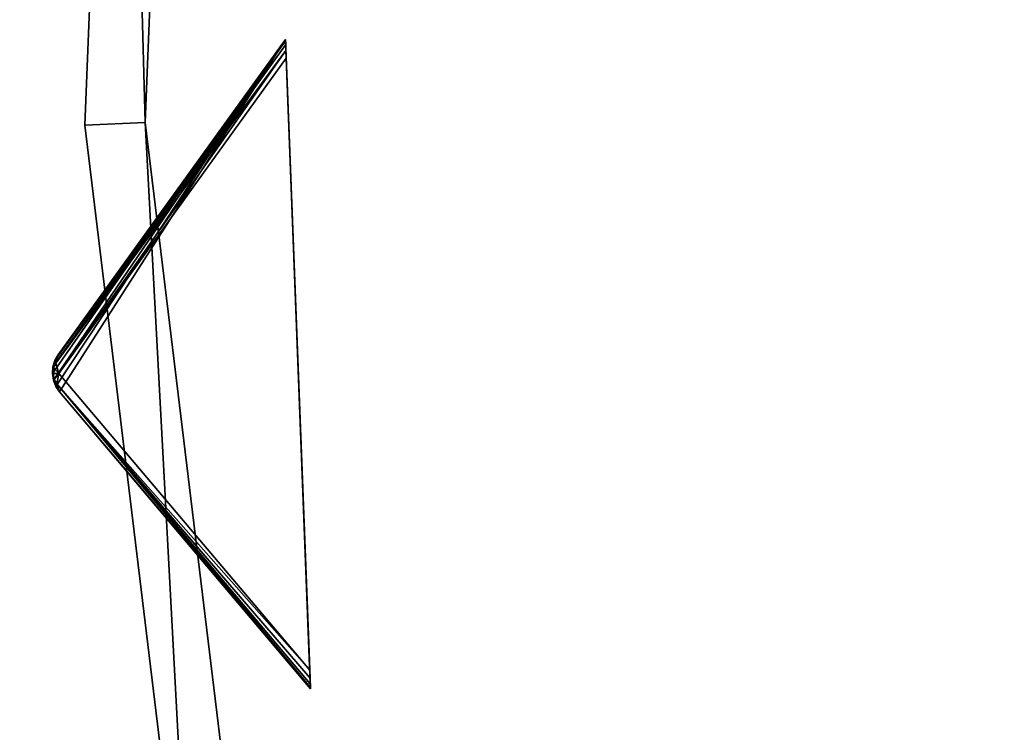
# Model space of a CAD drawing. Extents: x 1239 to 1951, y -365 to 347.
# Tile 165 of 202: x 1408 to 1441, y -36 to -13. Entities that reach past the tile are written whole.
import ezdxf

# ---------------------------------------------------------------- set-up
doc = ezdxf.new("R2010")
doc.units = 0
doc.header["$LTSCALE"] = 25.4
doc.layers.get('0').update_dxf_attribs({"color": 13, "linetype": 'CONTINUOUS'})

# ---------------------------------------------------------------- blocks, each defined once
blk = doc.blocks.new('GRUPUJ_10')
at = {"color": 0}
mesh = blk.add_polyface(dxfattribs=at)
corners = [(0, 334.731, 403.847), (1.997, 334.841, 403.847), (1.462, 391.844, 403.847), (7.718, 278.124, 403.847), (9.671, 278.553, 403.847), (24.417, 223.488, 403.847), (26.276, 224.224, 403.847), (49.663, 172.237, 403.847), (51.38, 173.263, 403.847), (82.804, 125.7, 403.847), (84.334, 126.988, 403.847), (122.98, 85.082, 403.847), (124.285, 86.599, 403.847), (145.389, 67.329, 403.847), (146.566, 68.945, 403.847), (169.152, 51.435, 403.847), (170.196, 53.141, 403.847), (220.124, 25.63, 403.847), (220.881, 27.482, 403.847), (274.575, 8.336, 403.847), (275.025, 10.285, 403.847), (331.094, 0, 403.847), (331.226, 1.996, 403.847), (388.22, 0.838, 403.847), (388.029, 2.829, 403.847), (443.963, 12.764, 403.847), (444.47, 10.83, 403.847), (497.579, 31.543, 403.847), (498.39, 29.714, 403.847), (547.489, 58.679, 403.847), (548.582, 57.004, 403.847), (592.399, 93.469, 403.847), (593.747, 91.992, 403.847), (631.147, 135.014, 403.847), (632.714, 133.772, 403.847), (662.728, 182.235, 403.847), (664.475, 181.261, 403.847), (686.326, 233.912, 403.847), (688.207, 233.23, 403.847), (701.329, 288.704, 403.847), (703.294, 288.333, 403.847), (707.348, 345.194, 403.847), (709.348, 345.143, 403.847), (3.451, 391.632, 403.847), (12.067, 447.982, 403.847), (13.996, 447.454, 403.847), (31.54, 501.693, 403.847), (33.36, 500.862, 403.847), (59.377, 551.584, 403.847), (61.039, 550.472, 403.847), (94.856, 596.363, 403.847), (96.318, 594.999, 403.847), (137.059, 634.872, 403.847), (138.283, 633.291, 403.847), (184.892, 666.112, 403.847), (185.847, 664.355, 403.847), (237.117, 689.274, 403.847), (237.778, 687.387, 403.847), (292.382, 703.759, 403.847), (292.732, 701.79, 403.847), (349.254, 709.192, 403.847), (349.284, 707.192, 403.847), (406.262, 705.431, 403.847), (405.97, 703.452, 403.847), (461.322, 690.668, 403.847), (461.927, 692.574, 403.847), (513.907, 669.17, 403.847), (514.81, 670.954, 403.847), (562.362, 639.515, 403.847), (563.54, 641.131, 403.847), (605.432, 602.471, 403.847), (606.854, 603.878, 403.847), (642.003, 558.999, 403.847), (643.632, 560.159, 403.847), (671.127, 510.222, 403.847), (672.921, 511.106, 403.847), (692.049, 457.406, 403.847), (693.962, 457.991, 403.847), (704.228, 401.918, 403.847), (706.21, 402.188, 403.847)]
mesh.append_faces([[corners[k] for k in face] for face in [(0, 1, 2), (1, 3, 4), (4, 5, 6), (6, 7, 8), (8, 9, 10), (10, 11, 12), (12, 13, 14), (14, 15, 16), (16, 17, 18), (18, 19, 20), (20, 21, 22), (22, 23, 24), (24, 23, 25), (25, 26, 27), (27, 28, 29), (29, 30, 31), (31, 32, 33), (33, 34, 35), (35, 36, 37), (37, 38, 39), (39, 40, 41), (2, 43, 44), (43, 2, 1), (44, 45, 46), (46, 47, 48), (48, 49, 50), (50, 51, 52), (52, 53, 54), (54, 55, 56), (56, 57, 58), (58, 59, 60), (60, 61, 62), (62, 64, 65), (65, 66, 67), (67, 68, 69), (69, 70, 71), (71, 72, 73), (73, 74, 75), (75, 76, 77), (77, 78, 79), (79, 41, 42)]], dxfattribs={"vtx0": -1, "vtx1": -1, "color": 0})
mesh.append_faces([[corners[k] for k in face] for face in [(1, 0, 3), (4, 3, 5), (6, 5, 7), (8, 7, 9), (10, 9, 11), (12, 11, 13), (14, 13, 15), (16, 15, 17), (18, 17, 19), (20, 19, 21), (22, 21, 23), (25, 23, 26), (27, 26, 28), (29, 28, 30), (31, 30, 32), (33, 32, 34), (35, 34, 36), (37, 36, 38), (39, 38, 40), (41, 40, 42), (44, 43, 45), (46, 45, 47), (48, 47, 49), (50, 49, 51), (52, 51, 53), (54, 53, 55), (56, 55, 57), (58, 57, 59), (60, 59, 61), (62, 61, 63), (62, 63, 64), (65, 64, 66), (67, 66, 68), (69, 68, 70), (71, 70, 72), (73, 72, 74), (75, 74, 76), (77, 76, 78), (79, 78, 41)]], dxfattribs={"vtx0": -1, "vtx2": -1, "color": 0})
mesh = blk.add_polyface(dxfattribs=at)
corners = [(1.462, 391.844, 383.847), (3.451, 391.632, 383.847), (1.997, 334.841, 383.847), (12.067, 447.982, 383.847), (13.996, 447.454, 383.847), (31.54, 501.693, 383.847), (33.36, 500.862, 383.847), (59.377, 551.584, 383.847), (61.039, 550.472, 383.847), (94.856, 596.363, 383.847), (96.318, 594.999, 383.847), (137.059, 634.872, 383.847), (138.283, 633.291, 383.847), (184.892, 666.112, 383.847), (185.847, 664.355, 383.847), (237.117, 689.274, 383.847), (237.778, 687.387, 383.847), (292.382, 703.759, 383.847), (292.732, 701.79, 383.847), (349.254, 709.192, 383.847), (349.284, 707.192, 383.847), (406.262, 705.431, 383.847), (405.97, 703.452, 383.847), (461.322, 690.668, 383.847), (461.927, 692.574, 383.847), (513.907, 669.17, 383.847), (514.81, 670.954, 383.847), (562.362, 639.515, 383.847), (563.54, 641.131, 383.847), (605.432, 602.471, 383.847), (606.854, 603.878, 383.847), (642.003, 558.999, 383.847), (643.632, 560.159, 383.847), (671.127, 510.222, 383.847), (672.921, 511.106, 383.847), (692.049, 457.406, 383.847), (693.962, 457.991, 383.847), (704.228, 401.918, 383.847), (706.21, 402.188, 383.847), (707.348, 345.194, 383.847), (709.348, 345.143, 383.847), (0, 334.731, 383.847), (7.718, 278.124, 383.847), (9.671, 278.553, 383.847), (24.417, 223.488, 383.847), (26.276, 224.224, 383.847), (49.663, 172.237, 383.847), (51.38, 173.263, 383.847), (82.804, 125.7, 383.847), (84.334, 126.988, 383.847), (122.98, 85.082, 383.847), (124.285, 86.599, 383.847), (145.389, 67.329, 383.847), (146.566, 68.945, 383.847), (169.152, 51.435, 383.847), (170.196, 53.141, 383.847), (220.124, 25.63, 383.847), (220.881, 27.482, 383.847), (274.575, 8.336, 383.847), (275.025, 10.285, 383.847), (331.094, 0, 383.847), (331.226, 1.996, 383.847), (388.22, 0.838, 383.847), (388.029, 2.829, 383.847), (443.963, 12.764, 383.847), (444.47, 10.83, 383.847), (497.579, 31.543, 383.847), (498.39, 29.714, 383.847), (547.489, 58.679, 383.847), (548.582, 57.004, 383.847), (592.399, 93.469, 383.847), (593.747, 91.992, 383.847), (631.147, 135.014, 383.847), (632.714, 133.772, 383.847), (662.728, 182.235, 383.847), (664.475, 181.261, 383.847), (686.326, 233.912, 383.847), (688.207, 233.23, 383.847), (701.329, 288.704, 383.847), (703.294, 288.333, 383.847)]
mesh.append_faces([[corners[k] for k in face] for face in [(1, 3, 4), (4, 5, 6), (6, 7, 8), (8, 9, 10), (10, 11, 12), (12, 13, 14), (14, 15, 16), (16, 17, 18), (18, 19, 20), (20, 21, 22), (22, 21, 23), (23, 24, 25), (25, 26, 27), (27, 28, 29), (29, 30, 31), (31, 32, 33), (33, 34, 35), (35, 36, 37), (37, 38, 39), (41, 2, 42), (42, 43, 44), (44, 45, 46), (46, 47, 48), (48, 49, 50), (50, 51, 52), (52, 53, 54), (54, 55, 56), (56, 57, 58), (58, 59, 60), (60, 61, 62), (62, 64, 65), (65, 66, 67), (67, 68, 69), (69, 70, 71), (71, 72, 73), (73, 74, 75), (75, 76, 77), (77, 78, 79), (79, 39, 40)]], dxfattribs={"vtx0": -1, "vtx1": -1, "color": 0})
mesh.append_faces([[corners[k] for k in face] for face in [(0, 1, 2), (1, 0, 3), (4, 3, 5), (6, 5, 7), (8, 7, 9), (10, 9, 11), (12, 11, 13), (14, 13, 15), (16, 15, 17), (18, 17, 19), (20, 19, 21), (23, 21, 24), (25, 24, 26), (27, 26, 28), (29, 28, 30), (31, 30, 32), (33, 32, 34), (35, 34, 36), (37, 36, 38), (39, 38, 40), (2, 41, 0), (42, 2, 43), (44, 43, 45), (46, 45, 47), (48, 47, 49), (50, 49, 51), (52, 51, 53), (54, 53, 55), (56, 55, 57), (58, 57, 59), (60, 59, 61), (62, 61, 63), (62, 63, 64), (65, 64, 66), (67, 66, 68), (69, 68, 70), (71, 70, 72), (73, 72, 74), (75, 74, 76), (77, 76, 78), (79, 78, 39)]], dxfattribs={"vtx0": -1, "vtx2": -1, "color": 0})
mesh = blk.add_polyface(dxfattribs=at)
corners = [(13.987, 284.721, 390.847), (9.244, 340.318, 390.847), (7.246, 340.238, 390.847), (15.946, 285.121, 390.847), (29.546, 231.005, 390.847), (31.416, 231.714, 390.847), (53.52, 180.48, 390.847), (55.252, 181.48, 390.847), (85.289, 134.455, 390.847), (86.838, 135.72, 390.847), (124.029, 94.122, 390.847), (125.355, 95.62, 390.847), (168.737, 60.526, 390.847), (169.806, 62.217, 390.847), (218.256, 34.537, 390.847), (219.04, 36.377, 390.847), (271.302, 16.828, 390.847), (271.781, 18.77, 390.847), (326.502, 7.857, 390.847), (326.663, 9.85, 390.847), (354.464, 6.73, 390.847), (354.464, 8.73, 390.847), (382.426, 7.857, 390.847), (382.265, 9.85, 390.847), (437.148, 18.77, 390.847), (437.626, 16.828, 390.847), (489.889, 36.377, 390.847), (490.672, 34.537, 390.847), (539.122, 62.217, 390.847), (540.191, 60.526, 390.847), (583.573, 95.62, 390.847), (584.899, 94.122, 390.847), (622.09, 135.72, 390.847), (623.639, 134.455, 390.847), (653.676, 181.48, 390.847), (655.408, 180.48, 390.847), (677.512, 231.714, 390.847), (679.382, 231.005, 390.847), (692.982, 285.121, 390.847), (694.941, 284.721, 390.847), (699.684, 340.318, 390.847), (701.682, 340.238, 390.847), (9.498, 396.116, 390.847), (11.483, 395.875, 390.847), (20.684, 450.911, 390.847), (22.605, 450.354, 390.847), (40.515, 503.201, 390.847), (42.322, 502.343, 390.847), (68.477, 551.632, 390.847), (70.123, 550.496, 390.847), (103.846, 594.952, 390.847), (105.289, 593.566, 390.847), (145.706, 632.036, 390.847), (146.908, 630.437, 390.847), (192.973, 661.926, 390.847), (193.902, 660.155, 390.847), (244.422, 683.846, 390.847), (245.055, 681.949, 390.847), (298.721, 697.23, 390.847), (299.042, 695.256, 390.847), (354.464, 701.73, 390.847), (354.464, 699.73, 390.847), (409.886, 695.256, 390.847), (410.207, 697.23, 390.847), (463.873, 681.949, 390.847), (464.506, 683.846, 390.847), (515.026, 660.155, 390.847), (515.955, 661.926, 390.847), (562.021, 630.437, 390.847), (563.222, 632.036, 390.847), (603.64, 593.566, 390.847), (605.082, 594.952, 390.847), (638.805, 550.496, 390.847), (640.451, 551.632, 390.847), (666.606, 502.343, 390.847), (668.413, 503.201, 390.847), (686.323, 450.354, 390.847), (688.244, 450.911, 390.847), (697.445, 395.875, 390.847), (699.43, 396.116, 390.847)]
mesh.append_faces([[corners[k] for k in face] for face in [(0, 1, 2), (1, 0, 3), (3, 4, 5), (5, 6, 7), (7, 8, 9), (9, 10, 11), (11, 12, 13), (13, 14, 15), (15, 16, 17), (17, 18, 19), (19, 20, 21), (21, 22, 23), (23, 22, 24), (24, 25, 26), (26, 27, 28), (28, 29, 30), (30, 31, 32), (32, 33, 34), (34, 35, 36), (36, 37, 38), (38, 39, 40), (42, 43, 44), (44, 45, 46), (46, 47, 48), (48, 49, 50), (50, 51, 52), (52, 53, 54), (54, 55, 56), (56, 57, 58), (58, 59, 60), (60, 62, 63), (63, 64, 65), (65, 66, 67), (67, 68, 69), (69, 70, 71), (71, 72, 73), (73, 74, 75), (75, 76, 77), (77, 78, 79), (79, 40, 41)]], dxfattribs={"vtx0": -1, "vtx1": -1, "color": 0})
mesh.append_faces([[corners[k] for k in face] for face in [(3, 0, 4), (5, 4, 6), (7, 6, 8), (9, 8, 10), (11, 10, 12), (13, 12, 14), (15, 14, 16), (17, 16, 18), (19, 18, 20), (21, 20, 22), (24, 22, 25), (26, 25, 27), (28, 27, 29), (30, 29, 31), (32, 31, 33), (34, 33, 35), (36, 35, 37), (38, 37, 39), (40, 39, 41), (1, 42, 2), (42, 1, 43), (44, 43, 45), (46, 45, 47), (48, 47, 49), (50, 49, 51), (52, 51, 53), (54, 53, 55), (56, 55, 57), (58, 57, 59), (60, 59, 61), (60, 61, 62), (63, 62, 64), (65, 64, 66), (67, 66, 68), (69, 68, 70), (71, 70, 72), (73, 72, 74), (75, 74, 76), (77, 76, 78), (79, 78, 40)]], dxfattribs={"vtx0": -1, "vtx2": -1, "color": 0})
mesh = blk.add_polyface(dxfattribs=at)
corners = [(9.498, 396.116, 383.847), (9.244, 340.318, 383.847), (7.246, 340.238, 383.847), (11.483, 395.875, 383.847), (20.684, 450.911, 383.847), (22.605, 450.354, 383.847), (40.515, 503.201, 383.847), (42.322, 502.343, 383.847), (68.477, 551.632, 383.847), (70.123, 550.496, 383.847), (103.846, 594.952, 383.847), (105.289, 593.566, 383.847), (145.706, 632.036, 383.847), (146.908, 630.437, 383.847), (192.973, 661.926, 383.847), (193.902, 660.155, 383.847), (244.422, 683.846, 383.847), (245.055, 681.949, 383.847), (298.721, 697.23, 383.847), (299.042, 695.256, 383.847), (354.464, 701.73, 383.847), (354.464, 699.73, 383.847), (410.207, 697.23, 383.847), (409.886, 695.256, 383.847), (463.873, 681.949, 383.847), (464.506, 683.846, 383.847), (515.026, 660.155, 383.847), (515.955, 661.926, 383.847), (562.021, 630.437, 383.847), (563.222, 632.036, 383.847), (603.64, 593.566, 383.847), (605.082, 594.952, 383.847), (638.805, 550.496, 383.847), (640.451, 551.632, 383.847), (666.606, 502.343, 383.847), (668.413, 503.201, 383.847), (686.323, 450.354, 383.847), (688.244, 450.911, 383.847), (697.445, 395.875, 383.847), (699.43, 396.116, 383.847), (699.684, 340.318, 383.847), (701.682, 340.238, 383.847), (13.987, 284.721, 383.847), (15.946, 285.121, 383.847), (29.546, 231.005, 383.847), (31.416, 231.714, 383.847), (53.52, 180.48, 383.847), (55.252, 181.48, 383.847), (85.289, 134.455, 383.847), (86.838, 135.72, 383.847), (124.029, 94.122, 383.847), (125.355, 95.62, 383.847), (168.737, 60.526, 383.847), (169.806, 62.217, 383.847), (218.256, 34.537, 383.847), (219.04, 36.377, 383.847), (271.302, 16.828, 383.847), (271.781, 18.77, 383.847), (326.502, 7.857, 383.847), (326.663, 9.85, 383.847), (354.464, 6.73, 383.847), (354.464, 8.73, 383.847), (382.265, 9.85, 383.847), (382.426, 7.857, 383.847), (437.148, 18.77, 383.847), (437.626, 16.828, 383.847), (489.889, 36.377, 383.847), (490.672, 34.537, 383.847), (539.122, 62.217, 383.847), (540.191, 60.526, 383.847), (583.573, 95.62, 383.847), (584.899, 94.122, 383.847), (622.09, 135.72, 383.847), (623.639, 134.455, 383.847), (653.676, 181.48, 383.847), (655.408, 180.48, 383.847), (677.512, 231.714, 383.847), (679.382, 231.005, 383.847), (692.982, 285.121, 383.847), (694.941, 284.721, 383.847)]
mesh.append_faces([[corners[k] for k in face] for face in [(0, 1, 2), (1, 0, 3), (3, 4, 5), (5, 6, 7), (7, 8, 9), (9, 10, 11), (11, 12, 13), (13, 14, 15), (15, 16, 17), (17, 18, 19), (19, 20, 21), (21, 22, 23), (23, 22, 24), (24, 25, 26), (26, 27, 28), (28, 29, 30), (30, 31, 32), (32, 33, 34), (34, 35, 36), (36, 37, 38), (38, 39, 40), (42, 43, 44), (44, 45, 46), (46, 47, 48), (48, 49, 50), (50, 51, 52), (52, 53, 54), (54, 55, 56), (56, 57, 58), (58, 59, 60), (60, 62, 63), (63, 64, 65), (65, 66, 67), (67, 68, 69), (69, 70, 71), (71, 72, 73), (73, 74, 75), (75, 76, 77), (77, 78, 79), (79, 40, 41)]], dxfattribs={"vtx0": -1, "vtx1": -1, "color": 0})
mesh.append_faces([[corners[k] for k in face] for face in [(3, 0, 4), (5, 4, 6), (7, 6, 8), (9, 8, 10), (11, 10, 12), (13, 12, 14), (15, 14, 16), (17, 16, 18), (19, 18, 20), (21, 20, 22), (24, 22, 25), (26, 25, 27), (28, 27, 29), (30, 29, 31), (32, 31, 33), (34, 33, 35), (36, 35, 37), (38, 37, 39), (40, 39, 41), (1, 42, 2), (42, 1, 43), (44, 43, 45), (46, 45, 47), (48, 47, 49), (50, 49, 51), (52, 51, 53), (54, 53, 55), (56, 55, 57), (58, 57, 59), (60, 59, 61), (60, 61, 62), (63, 62, 64), (65, 64, 66), (67, 66, 68), (69, 68, 70), (71, 70, 72), (73, 72, 74), (75, 74, 76), (77, 76, 78), (79, 78, 40)]], dxfattribs={"vtx0": -1, "vtx2": -1, "color": 0})
mesh = blk.add_polyface(dxfattribs=at)
corners = [(92.177, 343.66, 271.847), (94.175, 343.741, 271.847), (93.878, 385.871, 271.847), (97.269, 301.723, 271.847), (99.229, 302.123, 271.847), (109.022, 261.146, 271.847), (110.892, 261.855, 271.847), (127.132, 222.98, 271.847), (128.864, 223.98, 271.847), (151.13, 188.213, 271.847), (152.68, 189.478, 271.847), (180.394, 157.746, 271.847), (181.721, 159.243, 271.847), (214.167, 132.368, 271.847), (215.236, 134.058, 271.847), (251.573, 112.735, 271.847), (252.357, 114.575, 271.847), (291.644, 99.358, 271.847), (292.122, 101.3, 271.847), (333.342, 92.581, 271.847), (333.503, 94.575, 271.847), (354.464, 91.73, 271.847), (354.464, 93.73, 271.847), (375.587, 92.581, 271.847), (375.426, 94.575, 271.847), (416.806, 101.3, 271.847), (417.284, 99.358, 271.847), (456.571, 114.575, 271.847), (457.355, 112.735, 271.847), (493.692, 134.058, 271.847), (494.761, 132.368, 271.847), (527.208, 159.243, 271.847), (528.534, 157.746, 271.847), (556.249, 189.478, 271.847), (557.798, 188.213, 271.847), (580.064, 223.98, 271.847), (581.796, 222.98, 271.847), (598.036, 261.855, 271.847), (599.906, 261.146, 271.847), (609.7, 302.123, 271.847), (611.659, 301.723, 271.847), (614.753, 343.741, 271.847), (616.751, 343.66, 271.847), (615.05, 385.871, 271.847), (95.863, 385.63, 271.847), (102.328, 427.262, 271.847), (104.249, 426.706, 271.847), (117.308, 466.762, 271.847), (119.115, 465.904, 271.847), (138.431, 503.347, 271.847), (140.077, 502.211, 271.847), (165.148, 536.07, 271.847), (166.591, 534.685, 271.847), (196.769, 564.084, 271.847), (197.971, 562.485, 271.847), (232.474, 586.662, 271.847), (233.404, 584.891, 271.847), (271.339, 603.221, 271.847), (271.972, 601.324, 271.847), (312.356, 613.331, 271.847), (312.677, 611.357, 271.847), (354.464, 616.73, 271.847), (354.464, 614.73, 271.847), (396.251, 611.357, 271.847), (396.572, 613.331, 271.847), (436.956, 601.324, 271.847), (437.589, 603.221, 271.847), (475.524, 584.891, 271.847), (476.454, 586.662, 271.847), (510.957, 562.485, 271.847), (512.159, 564.084, 271.847), (542.337, 534.685, 271.847), (543.78, 536.07, 271.847), (568.851, 502.211, 271.847), (570.497, 503.347, 271.847), (589.813, 465.904, 271.847), (591.62, 466.762, 271.847), (604.679, 426.706, 271.847), (606.6, 427.262, 271.847), (613.065, 385.63, 271.847)]
mesh.append_faces([[corners[k] for k in face] for face in [(0, 1, 2), (1, 3, 4), (4, 5, 6), (6, 7, 8), (8, 9, 10), (10, 11, 12), (12, 13, 14), (14, 15, 16), (16, 17, 18), (18, 19, 20), (20, 21, 22), (22, 23, 24), (24, 23, 25), (25, 26, 27), (27, 28, 29), (29, 30, 31), (31, 32, 33), (33, 34, 35), (35, 36, 37), (37, 38, 39), (39, 40, 41), (2, 44, 45), (44, 2, 1), (45, 46, 47), (47, 48, 49), (49, 50, 51), (51, 52, 53), (53, 54, 55), (55, 56, 57), (57, 58, 59), (59, 60, 61), (61, 63, 64), (64, 65, 66), (66, 67, 68), (68, 69, 70), (70, 71, 72), (72, 73, 74), (74, 75, 76), (76, 77, 78), (78, 79, 43)]], dxfattribs={"vtx0": -1, "vtx1": -1, "color": 0})
mesh.append_faces([[corners[k] for k in face] for face in [(1, 0, 3), (4, 3, 5), (6, 5, 7), (8, 7, 9), (10, 9, 11), (12, 11, 13), (14, 13, 15), (16, 15, 17), (18, 17, 19), (20, 19, 21), (22, 21, 23), (25, 23, 26), (27, 26, 28), (29, 28, 30), (31, 30, 32), (33, 32, 34), (35, 34, 36), (37, 36, 38), (39, 38, 40), (41, 40, 42), (41, 42, 43), (45, 44, 46), (47, 46, 48), (49, 48, 50), (51, 50, 52), (53, 52, 54), (55, 54, 56), (57, 56, 58), (59, 58, 60), (61, 60, 62), (61, 62, 63), (64, 63, 65), (66, 65, 67), (68, 67, 69), (70, 69, 71), (72, 71, 73), (74, 73, 75), (76, 75, 77), (78, 77, 79), (43, 79, 41)]], dxfattribs={"vtx0": -1, "vtx2": -1, "color": 0})
mesh = blk.add_polyface(dxfattribs=at)
corners = [(93.878, 385.871, 264.847), (95.863, 385.63, 264.847), (94.175, 343.741, 264.847), (102.328, 427.262, 264.847), (104.249, 426.706, 264.847), (117.308, 466.762, 264.847), (119.115, 465.904, 264.847), (138.431, 503.347, 264.847), (140.077, 502.211, 264.847), (165.148, 536.07, 264.847), (166.591, 534.685, 264.847), (196.769, 564.084, 264.847), (197.971, 562.485, 264.847), (232.474, 586.662, 264.847), (233.404, 584.891, 264.847), (271.339, 603.221, 264.847), (271.972, 601.324, 264.847), (312.356, 613.331, 264.847), (312.677, 611.357, 264.847), (354.464, 616.73, 264.847), (354.464, 614.73, 264.847), (396.572, 613.331, 264.847), (396.251, 611.357, 264.847), (436.956, 601.324, 264.847), (437.589, 603.221, 264.847), (475.524, 584.891, 264.847), (476.454, 586.662, 264.847), (510.957, 562.485, 264.847), (512.159, 564.084, 264.847), (542.337, 534.685, 264.847), (543.78, 536.07, 264.847), (568.851, 502.211, 264.847), (570.497, 503.347, 264.847), (589.813, 465.904, 264.847), (591.62, 466.762, 264.847), (604.679, 426.706, 264.847), (606.6, 427.262, 264.847), (613.065, 385.63, 264.847), (615.05, 385.871, 264.847), (614.753, 343.741, 264.847), (92.177, 343.66, 264.847), (97.269, 301.723, 264.847), (99.229, 302.123, 264.847), (109.022, 261.146, 264.847), (110.892, 261.855, 264.847), (127.132, 222.98, 264.847), (128.864, 223.98, 264.847), (151.13, 188.213, 264.847), (152.68, 189.478, 264.847), (180.394, 157.746, 264.847), (181.721, 159.243, 264.847), (214.167, 132.368, 264.847), (215.236, 134.058, 264.847), (251.573, 112.735, 264.847), (252.357, 114.575, 264.847), (291.644, 99.358, 264.847), (292.122, 101.3, 264.847), (333.342, 92.581, 264.847), (333.503, 94.575, 264.847), (354.464, 91.73, 264.847), (354.464, 93.73, 264.847), (375.426, 94.575, 264.847), (375.587, 92.581, 264.847), (416.806, 101.3, 264.847), (417.284, 99.358, 264.847), (456.571, 114.575, 264.847), (457.355, 112.735, 264.847), (493.692, 134.058, 264.847), (494.761, 132.368, 264.847), (527.208, 159.243, 264.847), (528.534, 157.746, 264.847), (556.249, 189.478, 264.847), (557.798, 188.213, 264.847), (580.064, 223.98, 264.847), (581.796, 222.98, 264.847), (598.036, 261.855, 264.847), (599.906, 261.146, 264.847), (609.7, 302.123, 264.847), (611.659, 301.723, 264.847), (616.751, 343.66, 264.847)]
mesh.append_faces([[corners[k] for k in face] for face in [(1, 3, 4), (4, 5, 6), (6, 7, 8), (8, 9, 10), (10, 11, 12), (12, 13, 14), (14, 15, 16), (16, 17, 18), (18, 19, 20), (20, 21, 22), (22, 21, 23), (23, 24, 25), (25, 26, 27), (27, 28, 29), (29, 30, 31), (31, 32, 33), (33, 34, 35), (35, 36, 37), (37, 38, 39), (40, 2, 41), (41, 42, 43), (43, 44, 45), (45, 46, 47), (47, 48, 49), (49, 50, 51), (51, 52, 53), (53, 54, 55), (55, 56, 57), (57, 58, 59), (59, 61, 62), (62, 63, 64), (64, 65, 66), (66, 67, 68), (68, 69, 70), (70, 71, 72), (72, 73, 74), (74, 75, 76), (76, 77, 78), (78, 39, 79), (79, 39, 38)]], dxfattribs={"vtx0": -1, "vtx1": -1, "color": 0})
mesh.append_faces([[corners[k] for k in face] for face in [(0, 1, 2), (1, 0, 3), (4, 3, 5), (6, 5, 7), (8, 7, 9), (10, 9, 11), (12, 11, 13), (14, 13, 15), (16, 15, 17), (18, 17, 19), (20, 19, 21), (23, 21, 24), (25, 24, 26), (27, 26, 28), (29, 28, 30), (31, 30, 32), (33, 32, 34), (35, 34, 36), (37, 36, 38), (2, 40, 0), (41, 2, 42), (43, 42, 44), (45, 44, 46), (47, 46, 48), (49, 48, 50), (51, 50, 52), (53, 52, 54), (55, 54, 56), (57, 56, 58), (59, 58, 60), (59, 60, 61), (62, 61, 63), (64, 63, 65), (66, 65, 67), (68, 67, 69), (70, 69, 71), (72, 71, 73), (74, 73, 75), (76, 75, 77), (78, 77, 39)]], dxfattribs={"vtx0": -1, "vtx2": -1, "color": 0})
mesh = blk.add_polyface(dxfattribs=at)
corners = [(169.614, 346.781, 145.847), (171.613, 346.861, 145.847), (170.813, 376.529, 145.847), (173.203, 317.225, 145.847), (175.162, 317.625, 145.847), (181.486, 288.628, 145.847), (183.356, 289.337, 145.847), (194.249, 261.73, 145.847), (195.981, 262.73, 145.847), (211.162, 237.228, 145.847), (212.711, 238.492, 145.847), (231.786, 215.755, 145.847), (233.113, 217.252, 145.847), (255.588, 197.87, 145.847), (256.657, 199.56, 145.847), (281.95, 184.034, 145.847), (282.734, 185.874, 145.847), (310.191, 174.606, 145.847), (310.669, 176.548, 145.847), (339.578, 169.83, 145.847), (339.739, 171.823, 145.847), (354.464, 169.23, 145.847), (354.464, 171.23, 145.847), (369.35, 169.83, 145.847), (369.189, 171.823, 145.847), (398.259, 176.548, 145.847), (398.737, 174.606, 145.847), (426.194, 185.874, 145.847), (426.978, 184.034, 145.847), (452.271, 199.56, 145.847), (453.34, 197.87, 145.847), (475.816, 217.252, 145.847), (477.142, 215.755, 145.847), (496.217, 238.492, 145.847), (497.766, 237.228, 145.847), (512.947, 262.73, 145.847), (514.679, 261.73, 145.847), (525.572, 289.337, 145.847), (527.442, 288.628, 145.847), (533.766, 317.625, 145.847), (535.725, 317.225, 145.847), (537.316, 346.861, 145.847), (539.314, 346.781, 145.847), (538.115, 376.529, 145.847), (172.798, 376.288, 145.847), (176.768, 405.7, 145.847), (178.689, 405.144, 145.847), (187.326, 433.538, 145.847), (189.133, 432.681, 145.847), (202.212, 459.322, 145.847), (203.858, 458.186, 145.847), (221.042, 482.384, 145.847), (222.484, 480.999, 145.847), (243.327, 502.127, 145.847), (244.528, 500.528, 145.847), (268.49, 518.039, 145.847), (269.42, 516.268, 145.847), (295.881, 529.709, 145.847), (296.514, 527.812, 145.847), (324.788, 536.834, 145.847), (325.109, 534.86, 145.847), (354.464, 539.23, 145.847), (354.464, 537.23, 145.847), (383.819, 534.86, 145.847), (384.14, 536.834, 145.847), (412.414, 527.812, 145.847), (413.048, 529.709, 145.847), (439.508, 516.268, 145.847), (440.438, 518.039, 145.847), (464.4, 500.528, 145.847), (465.601, 502.127, 145.847), (486.444, 480.999, 145.847), (487.887, 482.384, 145.847), (505.07, 458.186, 145.847), (506.716, 459.322, 145.847), (519.796, 432.681, 145.847), (521.602, 433.538, 145.847), (530.239, 405.144, 145.847), (532.16, 405.7, 145.847), (536.13, 376.288, 145.847)]
mesh.append_faces([[corners[k] for k in face] for face in [(0, 1, 2), (1, 3, 4), (4, 5, 6), (6, 7, 8), (8, 9, 10), (10, 11, 12), (12, 13, 14), (14, 15, 16), (16, 17, 18), (18, 19, 20), (20, 21, 22), (22, 23, 24), (24, 23, 25), (25, 26, 27), (27, 28, 29), (29, 30, 31), (31, 32, 33), (33, 34, 35), (35, 36, 37), (37, 38, 39), (39, 40, 41), (2, 44, 45), (44, 2, 1), (45, 46, 47), (47, 48, 49), (49, 50, 51), (51, 52, 53), (53, 54, 55), (55, 56, 57), (57, 58, 59), (59, 60, 61), (61, 63, 64), (64, 65, 66), (66, 67, 68), (68, 69, 70), (70, 71, 72), (72, 73, 74), (74, 75, 76), (76, 77, 78), (78, 79, 43)]], dxfattribs={"vtx0": -1, "vtx1": -1, "color": 0})
mesh.append_faces([[corners[k] for k in face] for face in [(1, 0, 3), (4, 3, 5), (6, 5, 7), (8, 7, 9), (10, 9, 11), (12, 11, 13), (14, 13, 15), (16, 15, 17), (18, 17, 19), (20, 19, 21), (22, 21, 23), (25, 23, 26), (27, 26, 28), (29, 28, 30), (31, 30, 32), (33, 32, 34), (35, 34, 36), (37, 36, 38), (39, 38, 40), (41, 40, 42), (41, 42, 43), (45, 44, 46), (47, 46, 48), (49, 48, 50), (51, 50, 52), (53, 52, 54), (55, 54, 56), (57, 56, 58), (59, 58, 60), (61, 60, 62), (61, 62, 63), (64, 63, 65), (66, 65, 67), (68, 67, 69), (70, 69, 71), (72, 71, 73), (74, 73, 75), (76, 75, 77), (78, 77, 79), (43, 79, 41)]], dxfattribs={"vtx0": -1, "vtx2": -1, "color": 0})
mesh = blk.add_polyface(dxfattribs=at)
corners = [(170.813, 376.529, 138.847), (172.798, 376.288, 138.847), (171.613, 346.861, 138.847), (176.768, 405.7, 138.847), (178.689, 405.144, 138.847), (187.326, 433.538, 138.847), (189.133, 432.681, 138.847), (202.212, 459.322, 138.847), (203.858, 458.186, 138.847), (221.042, 482.384, 138.847), (222.484, 480.999, 138.847), (243.327, 502.127, 138.847), (244.528, 500.528, 138.847), (268.49, 518.039, 138.847), (269.42, 516.268, 138.847), (295.881, 529.709, 138.847), (296.514, 527.812, 138.847), (324.788, 536.834, 138.847), (325.109, 534.86, 138.847), (354.464, 539.23, 138.847), (354.464, 537.23, 138.847), (384.14, 536.834, 138.847), (383.819, 534.86, 138.847), (412.414, 527.812, 138.847), (413.048, 529.709, 138.847), (439.508, 516.268, 138.847), (440.438, 518.039, 138.847), (464.4, 500.528, 138.847), (465.601, 502.127, 138.847), (486.444, 480.999, 138.847), (487.887, 482.384, 138.847), (505.07, 458.186, 138.847), (506.716, 459.322, 138.847), (519.796, 432.681, 138.847), (521.602, 433.538, 138.847), (530.239, 405.144, 138.847), (532.16, 405.7, 138.847), (536.13, 376.288, 138.847), (538.115, 376.529, 138.847), (537.316, 346.861, 138.847), (169.614, 346.781, 138.847), (173.203, 317.225, 138.847), (175.162, 317.625, 138.847), (181.486, 288.628, 138.847), (183.356, 289.337, 138.847), (194.249, 261.73, 138.847), (195.981, 262.73, 138.847), (211.162, 237.228, 138.847), (212.711, 238.492, 138.847), (231.786, 215.755, 138.847), (233.113, 217.252, 138.847), (255.588, 197.87, 138.847), (256.657, 199.56, 138.847), (281.95, 184.034, 138.847), (282.734, 185.874, 138.847), (310.191, 174.606, 138.847), (310.669, 176.548, 138.847), (339.578, 169.83, 138.847), (339.739, 171.823, 138.847), (354.464, 169.23, 138.847), (354.464, 171.23, 138.847), (369.189, 171.823, 138.847), (369.35, 169.83, 138.847), (398.259, 176.548, 138.847), (398.737, 174.606, 138.847), (426.194, 185.874, 138.847), (426.978, 184.034, 138.847), (452.271, 199.56, 138.847), (453.34, 197.87, 138.847), (475.816, 217.252, 138.847), (477.142, 215.755, 138.847), (496.217, 238.492, 138.847), (497.766, 237.228, 138.847), (512.947, 262.73, 138.847), (514.679, 261.73, 138.847), (525.572, 289.337, 138.847), (527.442, 288.628, 138.847), (533.766, 317.625, 138.847), (535.725, 317.225, 138.847), (539.314, 346.781, 138.847)]
mesh.append_faces([[corners[k] for k in face] for face in [(1, 3, 4), (4, 5, 6), (6, 7, 8), (8, 9, 10), (10, 11, 12), (12, 13, 14), (14, 15, 16), (16, 17, 18), (18, 19, 20), (20, 21, 22), (22, 21, 23), (23, 24, 25), (25, 26, 27), (27, 28, 29), (29, 30, 31), (31, 32, 33), (33, 34, 35), (35, 36, 37), (37, 38, 39), (40, 2, 41), (41, 42, 43), (43, 44, 45), (45, 46, 47), (47, 48, 49), (49, 50, 51), (51, 52, 53), (53, 54, 55), (55, 56, 57), (57, 58, 59), (59, 61, 62), (62, 63, 64), (64, 65, 66), (66, 67, 68), (68, 69, 70), (70, 71, 72), (72, 73, 74), (74, 75, 76), (76, 77, 78), (78, 39, 79), (79, 39, 38)]], dxfattribs={"vtx0": -1, "vtx1": -1, "color": 0})
mesh.append_faces([[corners[k] for k in face] for face in [(0, 1, 2), (1, 0, 3), (4, 3, 5), (6, 5, 7), (8, 7, 9), (10, 9, 11), (12, 11, 13), (14, 13, 15), (16, 15, 17), (18, 17, 19), (20, 19, 21), (23, 21, 24), (25, 24, 26), (27, 26, 28), (29, 28, 30), (31, 30, 32), (33, 32, 34), (35, 34, 36), (37, 36, 38), (2, 40, 0), (41, 2, 42), (43, 42, 44), (45, 44, 46), (47, 46, 48), (49, 48, 50), (51, 50, 52), (53, 52, 54), (55, 54, 56), (57, 56, 58), (59, 58, 60), (59, 60, 61), (62, 61, 63), (64, 63, 65), (66, 65, 67), (68, 67, 69), (70, 69, 71), (72, 71, 73), (74, 73, 75), (76, 75, 77), (78, 77, 39)]], dxfattribs={"vtx0": -1, "vtx2": -1, "color": 0})
mesh = blk.add_polyface(dxfattribs=at)
corners = [(170.813, 376.529, 145.847), (169.614, 346.781, 138.847), (169.614, 346.781, 145.847), (170.813, 376.529, 138.847)]
mesh.append_faces([[corners[k] for k in face] for face in [(0, 1, 2), (1, 0, 3)]], dxfattribs={"vtx0": -1, "color": 0})
mesh = blk.add_polyface(dxfattribs=at)
corners = [(172.798, 376.288, 138.847), (171.613, 346.861, 145.847), (171.613, 346.861, 138.847), (172.798, 376.288, 145.847)]
mesh.append_faces([[corners[k] for k in face] for face in [(0, 1, 2), (1, 0, 3)]], dxfattribs={"vtx0": -1, "color": 0})
mesh = blk.add_polyface(dxfattribs=at)
corners = [(169.614, 346.781, 145.847), (173.203, 317.225, 138.847), (173.203, 317.225, 145.847), (169.614, 346.781, 138.847)]
mesh.append_faces([[corners[k] for k in face] for face in [(0, 1, 2), (1, 0, 3)]], dxfattribs={"vtx0": -1, "color": 0})
mesh = blk.add_polyface(dxfattribs=at)
corners = [(171.613, 346.861, 138.847), (175.162, 317.625, 145.847), (175.162, 317.625, 138.847), (171.613, 346.861, 145.847)]
mesh.append_faces([[corners[k] for k in face] for face in [(0, 1, 2), (1, 0, 3)]], dxfattribs={"vtx0": -1, "color": 0})
blk = doc.blocks.new('GRUPUJ_12')
at = {"color": 254}
mesh = blk.add_polyface(dxfattribs=at)
corners = [(177.804, 351.438, 150), (170.328, 339.777, 139.866), (178.628, 329.954, 150), (170.205, 339.961, 139.717), (170.125, 340.166, 139.625), (170.092, 340.385, 139.594), (170.108, 340.605, 139.625), (170.172, 340.816, 139.717), (170.28, 341.008, 139.866)]
mesh.append_faces([[corners[k] for k in face] for face in [(0, 1, 2), (7, 0, 8)]], dxfattribs={"vtx0": -1, "color": 254})
mesh.append_faces([[corners[k] for k in face] for face in [(1, 0, 3), (3, 0, 4), (4, 0, 5), (5, 0, 6), (6, 0, 7)]], dxfattribs={"vtx0": -1, "vtx1": -1, "color": 254})
mesh = blk.add_polyface(dxfattribs=at)
corners = [(177.804, 351.438, 0.616), (170.204, 340.733, 10.41), (170.28, 341.008, 10.75)]
mesh.append_faces([[corners[k] for k in face] for face in [(0, 1, 2)]], dxfattribs={"color": 254})
mesh = blk.add_polyface(dxfattribs=at)
corners = [(177.804, 351.438, 0.616), (177.806, 351.397, 0.357), (170.204, 340.733, 10.41)]
mesh.append_faces([[corners[k] for k in face] for face in [(0, 1, 2)]], dxfattribs={"color": 254})
mesh = blk.add_polyface(dxfattribs=at)
corners = [(177.806, 351.397, 0.357), (177.81, 351.276, 0.162), (170.204, 340.733, 10.41)]
mesh.append_faces([[corners[k] for k in face] for face in [(0, 1, 2)]], dxfattribs={"color": 254})
mesh = blk.add_polyface(dxfattribs=at)
corners = [(177.81, 351.276, 0.162), (177.818, 351.082, 0.041), (170.204, 340.733, 10.41)]
mesh.append_faces([[corners[k] for k in face] for face in [(0, 1, 2)]], dxfattribs={"color": 254})
mesh = blk.add_polyface(dxfattribs=at)
corners = [(177.804, 351.438, 150), (170.28, 341.008, 10.75), (170.28, 341.008, 139.866), (177.804, 351.438, 0.616)]
mesh.append_faces([[corners[k] for k in face] for face in [(0, 1, 2), (1, 0, 3)]], dxfattribs={"vtx0": -1, "color": 254})
mesh = blk.add_polyface(dxfattribs=at)
corners = [(178.626, 329.995, 0.357), (178.628, 329.954, 150), (178.628, 329.954, 0.616), (177.804, 351.438, 150), (178.622, 330.116, 0.162), (178.614, 330.31, 0.041), (178.604, 330.569), (177.828, 350.823), (177.818, 351.082, 0.041), (177.81, 351.276, 0.162), (177.806, 351.397, 0.357), (177.804, 351.438, 0.616)]
mesh.append_faces([[corners[k] for k in face] for face in [(0, 1, 2), (3, 10, 11)]], dxfattribs={"vtx0": -1, "color": 254})
mesh.append_faces([[corners[k] for k in face] for face in [(1, 0, 3)]], dxfattribs={"vtx0": -1, "vtx1": -1, "color": 254})
mesh.append_faces([[corners[k] for k in face] for face in [(3, 0, 4), (3, 4, 5), (3, 5, 6), (3, 6, 7), (3, 7, 8), (3, 8, 9), (3, 9, 10)]], dxfattribs={"vtx0": -1, "vtx2": -1, "color": 254})
mesh = blk.add_polyface(dxfattribs=at)
corners = [(177.818, 351.082, 0.041), (170.304, 340.393, 10.134), (170.204, 340.733, 10.41)]
mesh.append_faces([[corners[k] for k in face] for face in [(0, 1, 2)]], dxfattribs={"color": 254})
mesh = blk.add_polyface(dxfattribs=at)
corners = [(177.818, 351.082, 0.041), (177.828, 350.823), (170.304, 340.393, 10.134)]
mesh.append_faces([[corners[k] for k in face] for face in [(0, 1, 2)]], dxfattribs={"color": 254})
mesh = blk.add_polyface(dxfattribs=at)
corners = [(177.828, 350.823), (178.604, 330.569), (170.304, 340.393, 10.134)]
mesh.append_faces([[corners[k] for k in face] for face in [(0, 1, 2)]], dxfattribs={"color": 254})
mesh = blk.add_polyface(dxfattribs=at)
corners = [(170.172, 340.816, 139.717), (170.124, 340.678, 10.75), (170.108, 340.605, 139.625)]
mesh.append_faces([[corners[k] for k in face] for face in [(0, 1, 2)]], dxfattribs={"color": 254})
mesh = blk.add_polyface(dxfattribs=at)
corners = [(170.28, 341.008, 10.75), (170.134, 340.577, 10.507), (170.124, 340.678, 10.75)]
mesh.append_faces([[corners[k] for k in face] for face in [(0, 1, 2)]], dxfattribs={"color": 254})
mesh = blk.add_polyface(dxfattribs=at)
corners = [(170.28, 341.008, 10.75), (170.124, 340.678, 10.75), (170.172, 340.816, 139.717)]
mesh.append_faces([[corners[k] for k in face] for face in [(0, 1, 2)]], dxfattribs={"color": 254})
mesh = blk.add_polyface(dxfattribs=at)
corners = [(170.28, 341.008, 10.75), (170.204, 340.733, 10.41), (170.134, 340.577, 10.507)]
mesh.append_faces([[corners[k] for k in face] for face in [(0, 1, 2)]], dxfattribs={"color": 254})
mesh = blk.add_polyface(dxfattribs=at)
corners = [(170.28, 341.008, 10.75), (170.172, 340.816, 139.717), (170.28, 341.008, 139.866)]
mesh.append_faces([[corners[k] for k in face] for face in [(0, 1, 2)]], dxfattribs={"color": 254})
mesh = blk.add_polyface(dxfattribs=at)
corners = [(170.108, 340.605, 10.75), (170.092, 340.385, 139.594), (170.108, 340.605, 139.625)]
mesh.append_faces([[corners[k] for k in face] for face in [(0, 1, 2)]], dxfattribs={"color": 254})
mesh = blk.add_polyface(dxfattribs=at)
corners = [(170.108, 340.605, 10.75), (170.125, 340.166, 139.625), (170.092, 340.385, 139.594)]
mesh.append_faces([[corners[k] for k in face] for face in [(0, 1, 2)]], dxfattribs={"color": 254})
mesh = blk.add_polyface(dxfattribs=at)
corners = [(170.124, 340.678, 10.75), (170.134, 340.577, 10.507), (170.108, 340.605, 10.75)]
mesh.append_faces([[corners[k] for k in face] for face in [(0, 1, 2)]], dxfattribs={"color": 254})
mesh = blk.add_polyface(dxfattribs=at)
corners = [(170.124, 340.678, 10.75), (170.108, 340.605, 10.75), (170.108, 340.605, 139.625)]
mesh.append_faces([[corners[k] for k in face] for face in [(0, 1, 2)]], dxfattribs={"color": 254})
mesh = blk.add_polyface(dxfattribs=at)
corners = [(170.108, 340.605, 10.75), (170.134, 340.577, 10.507), (170.125, 340.166, 10.75)]
mesh.append_faces([[corners[k] for k in face] for face in [(0, 1, 2)]], dxfattribs={"color": 254})
mesh = blk.add_polyface(dxfattribs=at)
corners = [(170.108, 340.605, 10.75), (170.125, 340.166, 10.75), (170.125, 340.166, 139.625)]
mesh.append_faces([[corners[k] for k in face] for face in [(0, 1, 2)]], dxfattribs={"color": 254})
mesh = blk.add_polyface(dxfattribs=at)
corners = [(170.134, 340.577, 10.507), (170.304, 340.393, 10.134), (170.114, 340.385, 10.541)]
mesh.append_faces([[corners[k] for k in face] for face in [(0, 1, 2)]], dxfattribs={"color": 254})
mesh = blk.add_polyface(dxfattribs=at)
corners = [(170.134, 340.577, 10.507), (170.114, 340.385, 10.541), (170.125, 340.166, 10.75)]
mesh.append_faces([[corners[k] for k in face] for face in [(0, 1, 2)]], dxfattribs={"color": 254})
mesh = blk.add_polyface(dxfattribs=at)
corners = [(170.204, 340.733, 10.41), (170.304, 340.393, 10.134), (170.134, 340.577, 10.507)]
mesh.append_faces([[corners[k] for k in face] for face in [(0, 1, 2)]], dxfattribs={"color": 254})
mesh = blk.add_polyface(dxfattribs=at)
corners = [(170.304, 340.393, 10.134), (170.149, 340.195, 10.507), (170.114, 340.385, 10.541)]
mesh.append_faces([[corners[k] for k in face] for face in [(0, 1, 2)]], dxfattribs={"color": 254})
mesh = blk.add_polyface(dxfattribs=at)
corners = [(170.114, 340.385, 10.541), (170.149, 340.195, 10.507), (170.125, 340.166, 10.75)]
mesh.append_faces([[corners[k] for k in face] for face in [(0, 1, 2)]], dxfattribs={"color": 254})
mesh = blk.add_polyface(dxfattribs=at)
corners = [(170.149, 340.195, 10.507), (170.147, 340.095, 10.75), (170.125, 340.166, 10.75)]
mesh.append_faces([[corners[k] for k in face] for face in [(0, 1, 2)]], dxfattribs={"color": 254})
mesh = blk.add_polyface(dxfattribs=at)
corners = [(170.125, 340.166, 10.75), (170.328, 339.777, 139.866), (170.205, 339.961, 139.717)]
mesh.append_faces([[corners[k] for k in face] for face in [(0, 1, 2)]], dxfattribs={"color": 254})
mesh = blk.add_polyface(dxfattribs=at)
corners = [(170.125, 340.166, 10.75), (170.147, 340.095, 10.75), (170.328, 339.777, 139.866)]
mesh.append_faces([[corners[k] for k in face] for face in [(0, 1, 2)]], dxfattribs={"color": 254})
mesh = blk.add_polyface(dxfattribs=at)
corners = [(170.125, 340.166, 10.75), (170.205, 339.961, 139.717), (170.125, 340.166, 139.625)]
mesh.append_faces([[corners[k] for k in face] for face in [(0, 1, 2)]], dxfattribs={"color": 254})
mesh = blk.add_polyface(dxfattribs=at)
corners = [(170.149, 340.195, 10.507), (170.23, 340.046, 10.41), (170.147, 340.095, 10.75)]
mesh.append_faces([[corners[k] for k in face] for face in [(0, 1, 2)]], dxfattribs={"color": 254})
mesh = blk.add_polyface(dxfattribs=at)
corners = [(170.304, 340.393, 10.134), (170.23, 340.046, 10.41), (170.149, 340.195, 10.507)]
mesh.append_faces([[corners[k] for k in face] for face in [(0, 1, 2)]], dxfattribs={"color": 254})
mesh = blk.add_polyface(dxfattribs=at)
corners = [(170.304, 340.393, 10.134), (178.604, 330.569), (170.23, 340.046, 10.41)]
mesh.append_faces([[corners[k] for k in face] for face in [(0, 1, 2)]], dxfattribs={"color": 254})
mesh = blk.add_polyface(dxfattribs=at)
corners = [(170.147, 340.095, 10.75), (170.328, 339.777, 10.75), (170.328, 339.777, 139.866)]
mesh.append_faces([[corners[k] for k in face] for face in [(0, 1, 2)]], dxfattribs={"color": 254})
mesh = blk.add_polyface(dxfattribs=at)
corners = [(170.147, 340.095, 10.75), (170.23, 340.046, 10.41), (170.328, 339.777, 10.75)]
mesh.append_faces([[corners[k] for k in face] for face in [(0, 1, 2)]], dxfattribs={"color": 254})
mesh = blk.add_polyface(dxfattribs=at)
corners = [(170.23, 340.046, 10.41), (178.614, 330.31, 0.041), (178.622, 330.116, 0.162)]
mesh.append_faces([[corners[k] for k in face] for face in [(0, 1, 2)]], dxfattribs={"color": 254})
mesh = blk.add_polyface(dxfattribs=at)
corners = [(170.23, 340.046, 10.41), (178.604, 330.569), (178.614, 330.31, 0.041)]
mesh.append_faces([[corners[k] for k in face] for face in [(0, 1, 2)]], dxfattribs={"color": 254})
mesh = blk.add_polyface(dxfattribs=at)
corners = [(170.23, 340.046, 10.41), (178.626, 329.995, 0.357), (170.328, 339.777, 10.75)]
mesh.append_faces([[corners[k] for k in face] for face in [(0, 1, 2)]], dxfattribs={"color": 254})
mesh = blk.add_polyface(dxfattribs=at)
corners = [(170.23, 340.046, 10.41), (178.622, 330.116, 0.162), (178.626, 329.995, 0.357)]
mesh.append_faces([[corners[k] for k in face] for face in [(0, 1, 2)]], dxfattribs={"color": 254})
mesh = blk.add_polyface(dxfattribs=at)
corners = [(170.328, 339.777, 10.75), (178.626, 329.995, 0.357), (178.628, 329.954, 0.616)]
mesh.append_faces([[corners[k] for k in face] for face in [(0, 1, 2)]], dxfattribs={"color": 254})
mesh = blk.add_polyface(dxfattribs=at)
corners = [(170.328, 339.777, 139.866), (178.628, 329.954, 0.616), (178.628, 329.954, 150), (170.328, 339.777, 10.75)]
mesh.append_faces([[corners[k] for k in face] for face in [(0, 1, 2), (1, 0, 3)]], dxfattribs={"vtx0": -1, "color": 254})
blk = doc.blocks.new('CRISTAL-L-7631-7630_STL_1')
at = {"color": 0}
blk.add_blockref('GRUPUJ_12', (144.99, -356.06, 144.219), dxfattribs=at)
at = {"color": 250}
blk.add_blockref('GRUPUJ_10', (146.534, -354.23, 165.372), dxfattribs=at)
blk = doc.blocks.new('GRUPUJ_16')
at = {"color": 0}
blk.add_blockref('CRISTAL-L-7631-7630_STL_1', (-144.99, 356.06, -7.219), dxfattribs=at)
blk = doc.blocks.new('GRUPUJ_5')
at = {"color": 0}
blk.add_blockref('GRUPUJ_16', (0, 0), dxfattribs=at)

msp = doc.modelspace()

# ---------------------------------------------------------------- block references
at = {"color": 0}
msp.add_blockref('GRUPUJ_5', (1239.459, -364.849), dxfattribs=at)

doc.saveas('drawing.dxf')
